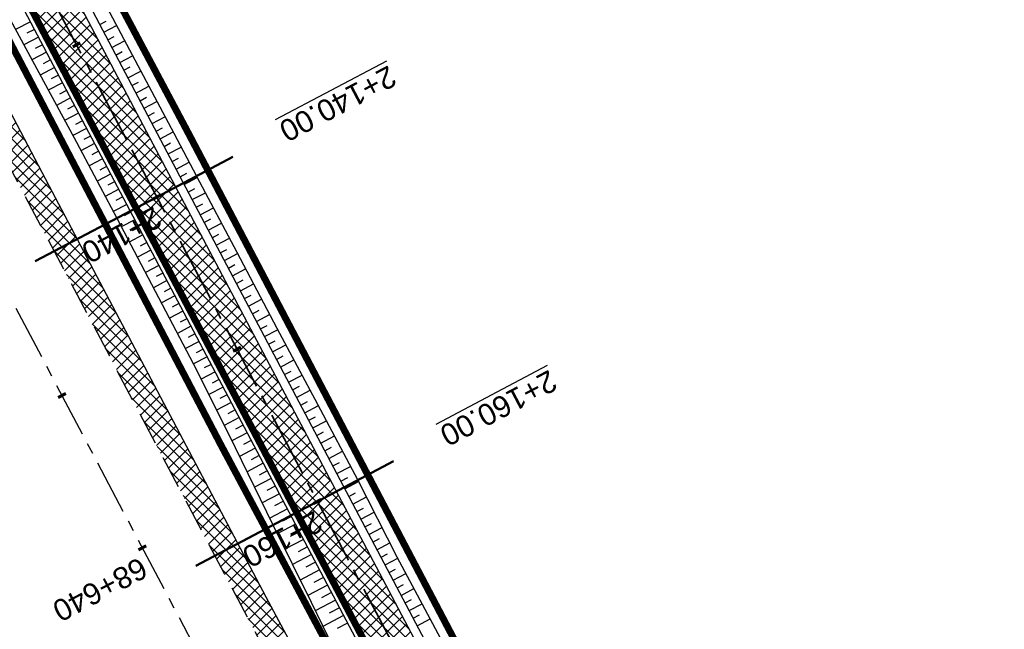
# Model space of a CAD drawing. Header units: metres. Extents: x 7529682 to 7533711, y 5721195 to 5727842.
# Tile 127 of 232: x 7530707 to 7530764, y 5725883 to 5725918. Entities that reach past the tile are written whole.
import ezdxf

# ---------------------------------------------------------------- set-up
doc = ezdxf.new("R2010")
doc.units = ezdxf.units.M
for name, pattern in [('817-dzialki-09-05-04$0$HIDDEN', [0.375, 0.25, -0.125]), ('ACAD_ISO05W100', [33, 24, -3, 0, -3, 0, -3]), ('CENTER', [50.8, 31.75, -6.35, 6.35, -6.35]), ('CENTER2', [28.575, 19.05, -3.175, 3.175, -3.175]), ('HIDDEN', [9.525, 6.35, -3.175])]:
    doc.linetypes.add(name, pattern=pattern)
for name, color, linetype in [('C-DROGI-SYTUACJA', 7, 'Continuous'), ('C-DROGI-SYTUACJA-ETYKIETY', 7, 'Continuous'), ('D-hatch-pobocza', 131, 'Continuous'), ('D-pobocza', 60, 'Continuous'), ('D-rowy', 160, 'Continuous'), ('D-skarpa', 2, 'Continuous'), ('D-skarpa-kreskowanie', 2, 'Continuous')]:
    doc.layers.add(name, color=color, linetype=linetype)
for name, color, linetype, lineweight, true_color in [('D-hatch-ciag-pieszo-rowerowy', 7, 'Continuous', 13, 0xff9f80), ('D-LR-etap-III', 7, '817-dzialki-09-05-04$0$HIDDEN', 50, 0x00008f), ('D-przekroje-pop', 7, 'Continuous', 50, 0x000099)]:
    doc.layers.add(name, color=color, linetype=linetype, lineweight=lineweight, true_color=true_color)
for name, color, linetype, lineweight in [('D-krawędzie', 3, 'Continuous', 30), ('D-obrzeża', 2, 'Continuous', 30), ('D-oś', 10, 'CENTER', 30), ('D-pas-drogowy', 7, 'ACAD_ISO05W100', 50)]:
    doc.layers.add(name, color=color, linetype=linetype, lineweight=lineweight)
doc.layers.add('poprzeczki', color=7, linetype='Continuous', true_color=0x0000c7)
doc.styles.get("Standard").update_dxf_attribs({"font": 'arial.ttf'})
pattern_1 = [(45, (0, 0), (-0.33675960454, 0.33675960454), []), (135, (0, 0), (-0.33675960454, -0.33675960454), [])]

# ---------------------------------------------------------------- blocks, each defined once
blk = doc.blocks.new('AeccTickLine')
at = {"color": 0, "linetype": 'ByBlock', "lineweight": -2}
blk.add_line((0, 1), (0, -1), dxfattribs=at)

msp = doc.modelspace()

# ---------------------------------------------------------------- hatches: boundary and pattern name
at = {"layer": 'D-hatch-ciag-pieszo-rowerowy'}
h = msp.add_hatch(dxfattribs=at)
h.set_pattern_fill('ANSI37', color=256, scale=0.15, style=0)
h.set_pattern_definition(pattern_1)
h.paths.add_polyline_path([(7530714.412, 5725910.765), (7530696.206, 5725945.269), (7530692.657, 5725952.013), (7530691.541, 5725951.45), (7530695.1, 5725944.687), (7530713.306, 5725910.181), (7530731.225, 5725876.244), (7530749.941, 5725840.801), (7530759.629, 5725822.461), (7530760.738, 5725823.038), (7530751.046, 5725841.385), (7530732.331, 5725876.827)])
h.paths.add_polyline_path([(7530713.306, 5725910.181), (7530695.1, 5725944.687), (7530691.541, 5725951.45), (7530690.425, 5725950.887), (7530693.994, 5725944.104), (7530712.201, 5725909.598), (7530730.12, 5725875.66), (7530748.836, 5725840.217), (7530758.52, 5725821.884), (7530759.629, 5725822.461), (7530749.941, 5725840.801), (7530731.225, 5725876.244)])
at = {"layer": 'D-hatch-pobocza'}
h = msp.add_hatch(dxfattribs=at)
h.set_pattern_fill('ANSI37', color=256, scale=0.15, style=0)
h.set_pattern_definition(pattern_1)
h.paths.add_polyline_path([(7530720.98, 5725884.44), (7530708.37, 5725908.34), (7530695.8, 5725932.28), (7530687.36, 5725949.02), (7530675.51, 5725970.87), (7530663.29, 5725994.02), (7530649.63, 5726020.19), (7530635.9, 5726046.17), (7530600.685, 5726114.059), (7530599.743, 5726113.515), (7530641.555, 5726032.008), (7530660.961, 5725995.07), (7530689.128, 5725941.54), (7530707.336, 5725907.032), (7530725.256, 5725873.093), (7530743.97, 5725837.654), (7530770.527, 5725787.119), (7530787.864, 5725754.267), (7530809.813, 5725712.702), (7530812.028, 5725712.541), (7530798.84, 5725737.15), (7530787.35, 5725758.8), (7530776.05, 5725780.2), (7530760.43, 5725809.79), (7530749.22, 5725830.63), (7530733.52, 5725861.06)])

# ---------------------------------------------------------------- linework, layer by layer
at = {"layer": 'C-DROGI-SYTUACJA', "color": 10, "linetype": 'CENTER2', "lineweight": 35, "ltscale": 0.2}
msp.add_lwpolyline([(7530599.583, 5726125.774), (7530602.576, 5726120.93, -0.017191), (7530605.987, 5726114.962), (7530626.316, 5726076.364), (7530641.041, 5726048.532), (7530649.656, 5726031.421, 0.00515), (7530652.491, 5726025.931), (7530660.958, 5726009.942, -0.00515), (7530663.794, 5726004.452), (7530663.794, 5726004.452), (7530666.938, 5725998.206), (7530695.1, 5725944.687), (7530713.306, 5725910.181), (7530731.225, 5725876.244), (7530749.941, 5725840.801)], format="xyb", dxfattribs=at)
at = {"layer": 'D-krawędzie', "linetype": 'HIDDEN', "ltscale": 0.3, "flags": 128}
msp.add_lwpolyline([(7530572.01, 5726166.06), (7530620.381, 5726072.761), (7530641.555, 5726032.008), (7530660.961, 5725995.07), (7530689.128, 5725941.54), (7530707.336, 5725907.032), (7530725.256, 5725873.093), (7530743.97, 5725837.654), (7530770.527, 5725787.119), (7530787.864, 5725754.267), (7530809.898, 5725712.542), (7530824.739, 5725684.389), (7530840.856, 5725653.693), (7530860.675, 5725616.154), (7530865.283, 5725607.394), (7530878.05, 5725583.08), (7530918.172, 5725507.178), (7530950.163, 5725446.305), (7530993.419, 5725364.265), (7531022.766, 5725308.719), (7531053.81, 5725249.872), (7531081.166, 5725197.875), (7531103.902, 5725154.541), (7531128.123, 5725108.448), (7531149.3, 5725068.25), (7531167.38, 5725033.767), (7531197.165, 5724976.988), (7531228.151, 5724918.034), (7531253.153, 5724870.491), (7531286.796, 5724806.654), (7531306.74, 5724768.665), (7531335.094, 5724714.652), (7531357.319, 5724672.439), (7531373.645, 5724641.454), (7531392.162, 5724605.999), (7531418.48, 5724555.853), (7531439.727, 5724515.582), (7531468.399, 5724461.077), (7531491.782, 5724416.528), (7531531.99, 5724339.833), (7531557.227, 5724291.659), (7531569.852, 5724267.577), (7531591.376, 5724226.548), (7531610.004, 5724191.103), (7531616.883, 5724177.999), (7531629.985, 5724153.025), (7531641.007, 5724132.022), (7531664.906, 5724087.617), (7531677.644, 5724064.786), (7531683.112, 5724054.988), (7531686.753, 5724048.18), (7531695.448, 5724031.697), (7531703.749, 5724015.917), (7531709.214, 5724005.514), (7531719.389, 5723986.147), (7531726.295, 5723973), (7531732.741, 5723960.736), (7531735.13, 5723956.19)], dxfattribs=at)
at = {"layer": 'D-LR-etap-III', "ltscale": 10, "flags": 128}
msp.add_lwpolyline([(7531750.474, 5723895.103, 0.4, 0.4, 0), (7531750.505, 5723895.13, 0.4, 0.4, 0), (7531682.71, 5724022.92, 0.4, 0.4, 0), (7531619.177, 5724147.204, 0.4, 0.4, 0), (7531592.309, 5724198.489, 0.4, 0.4, 0), (7531553.264, 5724272.919, 0.4, 0.4, 0), (7531504.02, 5724366.79, 0.4, 0.4, 0), (7531482.09, 5724407.62, 0.4, 0.4, 0), (7531412.35, 5724541.183, 0.4, 0.4, 0), (7531388.464, 5724586.93, 0.4, 0.4, 0), (7531345.12, 5724669.94, 0.4, 0.4, 0), (7531127.66, 5725081.67, 0.4, 0.4, 0), (7531059.253, 5725211.041, 0.4, 0.4, 0), (7531008.007, 5725307.954, 0.4, 0.4, 0), (7530964.182, 5725390.836, 0.4, 0.4, 0), (7530914.557, 5725484.684, 0.4, 0.4, 0), (7530865.243, 5725577.494, 0.4, 0.4, 0), (7530840.085, 5725624.059, 0.4, 0.4, 0), (7530802.56, 5725694.925, 0.4, 0.4, 0), (7530755.54, 5725787.51, 0.4, 0.4, 0), (7530708.718, 5725876.303, 0.4, 0.4, 0), (7530695.12, 5725902.09, 0.4, 0.4, 0), (7530642.914, 5726001.078, 0.4, 0.4, 0), (7530634.935, 5726016.147, 0.4, 0.4, 0), (7530610.82, 5726061.93, 0.4, 0.4, 0), (7530610.82, 5726061.93, 0.4, 0.4, 0), (7530607.21, 5726063.51, 0.4, 0.4, 0), (7530597.42, 5726080.68, 0.4, 0.4, 0), (7530591.16, 5726088.44, 0.4, 0.4, 0), (7530581.28, 5726107.21, 0.4, 0.4, 0), (7530571.29, 5726130.56, 0.4, 0.4, 0), (7530549.555, 5726171.527, 0.4, 0.4, 0), (7530531.014, 5726206.474, 0.4, 0.4, 0), (7530516.461, 5726236.017, 0.4, 0.4, 0), (7530500.799, 5726266.141, 0.4, 0.4, 0), (7530491.35, 5726283.94, 0.4, 0.4, 0), (7530482.4, 5726303.41, 0.4, 0.4, 0), (7530482.4, 5726303.41, 0.4, 0.4, 0), (7530450.41, 5726357.28, 0.4, 0.4, 0), (7530397.759, 5726458.5, 0.4, 0.4, 0), (7530334.708, 5726583.665, 0.4, 0.4, 0), (7530303.939, 5726645.168, 0.4, 0.4, 0), (7530300.51, 5726651.778, 0.4, 0.4, 0), (7530289.214, 5726671.967, 0.4, 0.4, 0), (7530281.54, 5726685.57, 0.4, 0.4, 0), (7530261.371, 5726724.163, 0.4, 0.4, 0), (7530254.03, 5726738.21, 0.4, 0.4, 0), (7530197.22, 5726845.06, 0.4, 0.4, 0), (7530194.71, 5726849.15, 0.4, 0.4, 0), (7530195.92, 5726850.75, 0.4, 0.4, 0), (7530170.547, 5726892.961, 0.4, 0.4, 0), (7530143.175, 5726945.066, 0.4, 0.4, 0), (7530105.06, 5727018.32, 0.4, 0.4, 0), (7530100.06, 5727027.16, 0.4, 0.4, 0), (7530062.319, 5727099.625, 0.4, 0.4, 0), (7530015.379, 5727189.42, 0.4, 0.4, 0), (7529983.208, 5727250.207, 0.4, 0.4, 0), (7529953.284, 5727306.747, 0.4, 0.4, 0), (7529900.671, 5727406.159, 0.4, 0.4, 0), (7529890.63, 5727425.131, 0.4, 0.4, 0), (7529875.155, 5727454.426, 0.4, 0.4, 0), (7529857.56, 5727487.787, 0.4, 0.4, 0), (7529835.194, 5727530.193, 0.4, 0.4, 0), (7529811.741, 5727574.662, 0.4, 0.4, 0), (7529792.102, 5727611.923, 0.4, 0.4, 0), (7529768.066, 5727657.47, 0.4, 0.4, 0), (7529755.211, 5727682.131, 0.4, 0.4, 0), (7529753.31, 5727681.13, 0.4, 0.4, 0), (7529739.21, 5727707.77, 0.4, 0.4, 0), (7529735.395, 5727711.252, 0.4, 0.4, 0), (7529725.42, 5727730.2, 0.4, 0.4, 0), (7529723.55, 5727729.88, 0.4, 0.4, 0), (7529695.567, 5727782.932, 0.4, 0.4, 0), (7529717.68, 5727794.024, 0.4, 0.4, 0), (7529736.275, 5727758.647, 0.4, 0.4, 0), (7529736.275, 5727758.647, 0.4, 0.4, 0), (7529744.511, 5727750.406, 0.4, 0.4, 0), (7529744.511, 5727750.406, 0.4, 0.4, 0), (7529750.283, 5727738.55, 0.4, 0.4, 0), (7529777.109, 5727687.569, 0.4, 0.4, 0), (7529796.515, 5727651.33, 0.4, 0.4, 0), (7529814.938, 5727616.793, 0.4, 0.4, 0), (7529839.007, 5727572.304, 0.4, 0.4, 0), (7529860.618, 5727532.509, 0.4, 0.4, 0), (7529882.349, 5727491.504, 0.4, 0.4, 0), (7529904.865, 5727449.096, 0.4, 0.4, 0), (7529920.747, 5727418.885, 0.4, 0.4, 0), (7529946.677, 5727368.547, 0.4, 0.4, 0), (7529972.025, 5727320.573, 0.4, 0.4, 0), (7529987.74, 5727290.153, 0.4, 0.4, 0), (7529996.497, 5727273.662, 0.4, 0.4, 0), (7530017.541, 5727234.203, 0.4, 0.4, 0), (7530033.054, 5727204.864, 0.4, 0.4, 0), (7530051.623, 5727170.223, 0.4, 0.4, 0), (7530069.277, 5727137.016, 0.4, 0.4, 0), (7530089.385, 5727097.534, 0.4, 0.4, 0), (7530109.713, 5727060.747, 0.4, 0.4, 0), (7530136.77, 5727011.64, 0.4, 0.4, 0), (7530162.447, 5726962.744, 0.4, 0.4, 0), (7530187.674, 5726916.992, 0.4, 0.4, 0), (7530207.821, 5726879.335, 0.4, 0.4, 0), (7530230.626, 5726834.519, 0.4, 0.4, 0), (7530262.288, 5726776.618, 0.4, 0.4, 0), (7530277.51, 5726760.213, 0.4, 0.4, 0), (7530286.037, 5726744.107, 0.4, 0.4, 0), (7530288.097, 5726735.884, 0.4, 0.4, 0), (7530290.394, 5726725.047, 0.4, 0.4, 0), (7530296.177, 5726713.583, 0.4, 0.4, 0), (7530302.726, 5726701.182, 0.4, 0.4, 0), (7530325.685, 5726657.466, 0.4, 0.4, 0), (7530343.244, 5726623.649, 0.4, 0.4, 0), (7530360.23, 5726591.747, 0.4, 0.4, 0), (7530383.209, 5726548.059, 0.4, 0.4, 0), (7530406.018, 5726503.606, 0.4, 0.4, 0), (7530427.465, 5726462.62, 0.4, 0.4, 0), (7530447.928, 5726424.388, 0.4, 0.4, 0), (7530471.127, 5726379.921, 0.4, 0.4, 0), (7530490.501, 5726343.033, 0.4, 0.4, 0), (7530509.499, 5726306.733, 0.4, 0.4, 0), (7530529.89, 5726267.244, 0.4, 0.4, 0), (7530543.852, 5726238.99, 0.4, 0.4, 0), (7530554.809, 5726218.944, 0.4, 0.4, 0), (7530559.027, 5726212.223, 0.4, 0.4, 0), (7530563.061, 5726206.41, 0.4, 0.4, 0), (7530566.934, 5726200.464, 0.4, 0.4, 0), (7530569.771, 5726194.902, 0.4, 0.4, 0), (7530571.473, 5726191.282, 0.4, 0.4, 0), (7530572.839, 5726188.025, 0.4, 0.4, 0), (7530575.295, 5726182.035, 0.4, 0.4, 0), (7530579.737, 5726173.306, 0.4, 0.4, 0), (7530583.3, 5726167.41, 0.4, 0.4, 0), (7530593.4, 5726163.33, 0.4, 0.4, 0), (7530598.618, 5726155.264, 0.4, 0.4, 0), (7530608.258, 5726140.497, 0.4, 0.4, 0), (7530603.27, 5726136.83, 0.4, 0.4, 0), (7530606.53, 5726131.84, 0.4, 0.4, 0), (7530604.239, 5726124.217, 0.4, 0.4, 0), (7530605.847, 5726121.63, 0.4, 0.4, 0), (7530608.972, 5726116.164, 0.4, 0.4, 0), (7530618.114, 5726097.791, 0.4, 0.4, 0), (7530651.213, 5726034.96, 0.4, 0.4, 0), (7530670.244, 5725998.611, 0.4, 0.4, 0), (7530698.075, 5725945.953, 0.4, 0.4, 0), (7530716.506, 5725911.305, 0.4, 0.4, 0), (7530735.223, 5725875.667, 0.4, 0.4, 0), (7530752.504, 5725842.155, 0.4, 0.4, 0), (7530778.311, 5725793.501, 0.4, 0.4, 0), (7530797.5, 5725756.382, 0.4, 0.4, 0), (7530812.519, 5725728.289, 0.4, 0.4, 0), (7530820.039, 5725713.16, 0.4, 0.4, 0), (7530822.422, 5725710.194, 0.4, 0.4, 0), (7530833.155, 5725688.801, 0.4, 0.4, 0), (7530849.629, 5725656.159, 0.4, 0.4, 0), (7530867.983, 5725621.964, 0.4, 0.4, 0), (7530872.63, 5725612.888, 0.4, 0.4, 0), (7530880.354, 5725597.595, 0.4, 0.4, 0), (7530883.839, 5725593.389, 0.4, 0.4, 0), (7530891.782, 5725587.763, 0.4, 0.4, 0), (7530895.039, 5725584.281, 0.4, 0.4, 0), (7530897.034, 5725580.941, 0.4, 0.4, 0), (7530900.952, 5725579.946, 0.4, 0.4, 0), (7530904.81, 5725571.977, 0.4, 0.4, 0), (7530903.682, 5725568.566, 0.4, 0.4, 0), (7530908.901, 5725558.845, 0.4, 0.4, 0), (7530910.252, 5725545.672, 0.4, 0.4, 0), (7530912.873, 5725538.646, 0.4, 0.4, 0), (7530945.278, 5725478.464, 0.4, 0.4, 0), (7530959.692, 5725450.246, 0.4, 0.4, 0), (7531002.827, 5725368.192, 0.4, 0.4, 0), (7531044.704, 5725290.314, 0.4, 0.4, 0), (7531064.099, 5725253.213, 0.4, 0.4, 0), (7531083.01, 5725216.678, 0.4, 0.4, 0), (7531113.013, 5725158.466, 0.4, 0.4, 0), (7531137.364, 5725113.071, 0.4, 0.4, 0), (7531150.831, 5725086.712, 0.4, 0.4, 0), (7531159.746, 5725076.641, 0.4, 0.4, 0), (7531166.31, 5725074.58, 0.4, 0.4, 0), (7531172.29, 5725062.58, 0.4, 0.4, 0), (7531170.59, 5725055.606, 0.4, 0.4, 0), (7531173.733, 5725044.081, 0.4, 0.4, 0), (7531215.342, 5724964.86, 0.4, 0.4, 0), (7531238.054, 5724921.685, 0.4, 0.4, 0), (7531262.39, 5724875.283, 0.4, 0.4, 0), (7531295.587, 5724811.266, 0.4, 0.4, 0), (7531348.488, 5724712.363, 0.4, 0.4, 0), (7531363.741, 5724682.684, 0.4, 0.4, 0), (7531366.987, 5724675.865, 0.4, 0.4, 0), (7531382.541, 5724646.111, 0.4, 0.4, 0), (7531401.299, 5724610.875, 0.4, 0.4, 0), (7531428.965, 5724558.862, 0.4, 0.4, 0), (7531449.111, 5724520.398, 0.4, 0.4, 0), (7531477.293, 5724465.831, 0.4, 0.4, 0), (7531500.996, 5724421.113, 0.4, 0.4, 0), (7531512.122, 5724400.549, 0.4, 0.4, 0), (7531513.782, 5724396.757, 0.4, 0.4, 0), (7531526.32, 5724379.39, 0.4, 0.4, 0), (7531566.784, 5724302.736, 0.4, 0.4, 0), (7531578.579, 5724282.775, 0.4, 0.4, 0), (7531584.233, 5724273.111, 0.4, 0.4, 0), (7531590.109, 5724263.508, 0.4, 0.4, 0), (7531593.028, 5724258.771, 0.4, 0.4, 0), (7531595.712, 5724254.227, 0.4, 0.4, 0), (7531601.66, 5724243.898, 0.4, 0.4, 0), (7531606.098, 5724235.986, 0.4, 0.4, 0), (7531609.382, 5724230.799, 0.4, 0.4, 0), (7531611.58, 5724227.671, 0.4, 0.4, 0), (7531612.708, 5724225.864, 0.4, 0.4, 0), (7531618.665, 5724214.481, 0.4, 0.4, 0), (7531619.886, 5724212.334, 0.4, 0.4, 0), (7531620.932, 5724210.787, 0.4, 0.4, 0), (7531623.519, 5724207.112, 0.4, 0.4, 0), (7531626.144, 5724203.613, 0.4, 0.4, 0), (7531632.023, 5724196.486, 0.4, 0.4, 0), (7531653.949, 5724152.618, 0.4, 0.4, 0), (7531656.751, 5724143.104, 0.4, 0.4, 0), (7531659.614, 5724133.255, 0.4, 0.4, 0), (7531661.627, 5724128.646, 0.4, 0.4, 0.010938), (7531674.315, 5724101.435, 0.4, 0.4, 0), (7531685.138, 5724081.408, 0.4, 0.4, 0), (7531692.16, 5724066.277, 0.4, 0.4, 0), (7531699.662, 5724051.388, 0.4, 0.4, 0), (7531704.481, 5724040.809, 0.4, 0.4, 0), (7531704.481, 5724040.809, 0.4, 0.4, 0), (7531704.401, 5724037.369, 0.4, 0.4, 0), (7531720.384, 5724003.441, 0.4, 0.4, 0), (7531728.799, 5723986.206, 0.4, 0.4, 0), (7531733.238, 5723977.193, 0.4, 0.4, 0), (7531736.75, 5723969.505, 0.4, 0.4, 0), (7531737.336, 5723968.519, 0.4, 0.4, 0), (7531738.285, 5723967.699, 0.4, 0.4, 0), (7531742.181, 5723962.346, 0.4, 0.4, 0), (7531744.286, 5723958.616, 0.4, 0.4, 0), (7531755.393, 5723944.193, 0.4, 0.4, 0), (7531758.69, 5723936.76, 0.4, 0.4, 0), (7531780.08, 5723929.25, 0.4, 0.4, 0), (7531792.612, 5723906.338, 0.4, 0.4, 0), (7531792.612, 5723906.338, 0.4, 0.4, 0), (7531756.962, 5723883.055, 0.4, 0.4, 0), (7531750.46, 5723895.13, 0.4, 0.4, 0), (7531750.46, 5723895.13, 0, 0, 0)], format="xyseb", dxfattribs=at)
at = {"layer": 'D-obrzeża'}
for points in [[(7530816.72, 5725716.019), (7530808.345, 5725732.528, 0.004099), (7530806.084, 5725736.896), (7530794.941, 5725757.997), (7530777.714, 5725790.903), (7530751.046, 5725841.385), (7530732.331, 5725876.827), (7530714.412, 5725910.765), (7530696.206, 5725945.269), (7530668.046, 5725998.784), (7530664.91, 5726005.014, 0.00515), (7530662.075, 5726010.504), (7530653.608, 5726026.493, -0.00515), (7530650.772, 5726031.983), (7530642.155, 5726049.099), (7530627.426, 5726076.939), (7530607.073, 5726115.582, 0.017191), (7530603.662, 5726121.551), (7530600.461, 5726126.731, -0.223174), (7530600.17, 5726129.266), (7530602.624, 5726136.556), (7530601.532, 5726138.658)], [(7530597.423, 5726127.912, 0.123992), (7530598.087, 5726125.817), (7530601.49, 5726120.31, -0.017191), (7530604.901, 5726114.341), (7530625.206, 5726075.789), (7530639.927, 5726047.965), (7530648.54, 5726030.859, 0.00515), (7530651.375, 5726025.369), (7530659.842, 5726009.38, -0.00515), (7530662.677, 5726003.89), (7530665.83, 5725997.628), (7530693.994, 5725944.104), (7530712.201, 5725909.598), (7530730.12, 5725875.66), (7530748.836, 5725840.217), (7530775.501, 5725789.739), (7530792.729, 5725756.833), (7530803.873, 5725735.729, -0.004099), (7530806.134, 5725731.361), (7530819.007, 5725705.983)]]:
    msp.add_lwpolyline(points, format="xyb", dxfattribs=at)
at = {"layer": 'D-oś', "ltscale": 0.1}
msp.add_lwpolyline([(7530915.075, 5725505.546), (7530874.954, 5725581.449), (7530862.185, 5725605.765), (7530857.579, 5725614.523), (7530837.759, 5725652.063), (7530821.642, 5725682.76), (7530806.803, 5725710.907), (7530784.769, 5725752.633), (7530767.43, 5725785.489), (7530740.873, 5725836.023), (7530722.161, 5725871.458), (7530704.24, 5725905.399), (7530686.032, 5725939.909), (7530657.862, 5725993.442), (7530638.453, 5726030.387), (7530594.845, 5726110.895), (7530594.845, 5726110.895), (7530594.845, 5726110.895), (7530540.21, 5726214.45)], dxfattribs=at)
at = {"layer": 'D-pas-drogowy', "ltscale": 0.2, "flags": 128}
msp.add_lwpolyline([(7531633.019, 5724182.834, 0.4, 0.4, 0), (7531617.559, 5724211.608, 0.4, 0.4, 0), (7531566.784, 5724302.736, 0.4, 0.4, 0), (7531538.419, 5724356.47, 0.4, 0.4, 0), (7531526.32, 5724379.39, 0.4, 0.4, 0), (7531516.102, 5724393.607, 0.4, 0.4, 0.001485), (7531513.78, 5724396.838, 0.4, 0.4, 0), (7531501.87, 5724413.41, 0.4, 0.4, 0), (7531474.926, 5724464.508, 0.4, 0.4, 0), (7531446.2, 5724518.992, 0.4, 0.4, 0), (7531424.962, 5724559.262, 0.4, 0.4, 0), (7531398.444, 5724609.566, 0.4, 0.4, 0), (7531379.647, 5724645.216, 0.4, 0.4, 0), (7531365.23, 5724672.56, 0.4, 0.4, 0), (7531341.306, 5724717.915, 0.4, 0.4, 0), (7531312.9, 5724771.789, 0.4, 0.4, 0), (7531292.591, 5724810.307, 0.4, 0.4, 0), (7531259.392, 5724873.271, 0.4, 0.4, 0), (7531233.74, 5724921.923, 0.4, 0.4, 0), (7531203.073, 5724980.092, 0.4, 0.4, 0), (7531173.471, 5725036.225, 0.4, 0.4, 0), (7531168.27, 5725046.09, 0.4, 0.4, 0), (7531172.29, 5725062.58, 0.4, 0.4, 0), (7531166.31, 5725074.58, 0.4, 0.4, 0), (7531150.32, 5725079.6, 0.4, 0.4, 0), (7531141.5, 5725096.43, 0.4, 0.4, 0), (7531109.312, 5725157.814, 0.4, 0.4, 0), (7531086.641, 5725201.048, 0.4, 0.4, 0), (7531059.198, 5725253.384, 0.4, 0.4, 0), (7531028.207, 5725312.489, 0.4, 0.4, 0), (7530999.105, 5725367.99, 0.4, 0.4, 0), (7530956.248, 5725449.725, 0.4, 0.4, 0), (7530924.398, 5725510.464, 0.4, 0.4, 0), (7530897.51, 5725561.74, 0.4, 0.4, 0), (7530894.46, 5725566.14, 0.4, 0.4, 0), (7530892.16, 5725570.49, 0.4, 0.4, 0), (7530869.363, 5725613.307, 0.4, 0.4, 0), (7530861.694, 5725627.705, 0.4, 0.4, 0), (7530852.74, 5725644.52, 0.4, 0.4, 0), (7530831.51, 5725684.2, 0.4, 0.4, 0), (7530811.13, 5725722.52, 0.4, 0.4, 0), (7530792.348, 5725757.941, 0.4, 0.4, 0), (7530768.03, 5725803.8, 0.4, 0.4, 0), (7530748.769, 5725840.179, 0.4, 0.4, 0), (7530727.7, 5725879.97, 0.4, 0.4, 0), (7530712.098, 5725909.545, 0.4, 0.4, 0), (7530693.644, 5725944.645, 0.4, 0.4, 0), (7530665.702, 5725997.539, 0.4, 0.4, 0), (7530641.76, 5726042.88, 0.4, 0.4, 0), (7530616.5, 5726091.48, 0.4, 0.4, 0), (7530604.628, 5726114.32, 0.4, 0.4, -0.007763), (7530602.5, 5726118.43, 0.4, 0.4, 0), (7530603.992, 5726123.395, 0.4, 0.4, 0), (7530606.53, 5726131.84, 0.4, 0.4, 0), (7530603.27, 5726136.83, 0.4, 0.4, 0), (7530593.776, 5726151.369, 0.4, 0.4, 0), (7530590.203, 5726156.84, 0.4, 0.4, 0), (7530583.3, 5726167.41, 0.4, 0.4, 0), (7530580.578, 5726170.428, 0.4, 0.4, 0), (7530575.85, 5726175.67, 0.4, 0.4, 0), (7530569.01, 5726186.66, 0.4, 0.4, 0), (7530562.555, 5726199.189, 0.4, 0.4, 0), (7530555.67, 5726211.39, 0.4, 0.4, 0), (7530548.29, 5726224.23, 0.4, 0.4, 0), (7530540.58, 5726237.71, 0.4, 0.4, 0), (7530532.68, 5726252.65, 0.4, 0.4, 0), (7530524.06, 5726269.35, 0.4, 0.4, 0), (7530502.82, 5726309.91, 0.4, 0.4, 0), (7530488.83, 5726336.63, 0.4, 0.4, 0), (7530466.03, 5726380.16, 0.4, 0.4, 0), (7530438.47, 5726432.77, 0.4, 0.4, 0), (7530424.53, 5726459.09, 0.4, 0.4, 0), (7530401.63, 5726502.97, 0.4, 0.4, 0), (7530383.38, 5726538.06, 0.4, 0.4, 0), (7530353.97, 5726593.52, 0.4, 0.4, 0), (7530338.47, 5726622.74, 0.4, 0.4, 0), (7530322.01, 5726653.88, 0.4, 0.4, 0), (7530297.54, 5726700.33, 0.4, 0.4, 0), (7530287.38, 5726719.6, 0.4, 0.4, 0), (7530285.95, 5726722.316, 0.4, 0.4, 0), (7530280.26, 5726733.12, 0.4, 0.4, 0), (7530266.73, 5726758.74, 0.4, 0.4, 0), (7530260.42, 5726770.47, 0.4, 0.4, 0), (7530253.25, 5726783.82, 0.4, 0.4, 0), (7530244.95, 5726799.33, 0.4, 0.4, 0), (7530239.39, 5726808.49, 0.4, 0.4, 0), (7530238.29, 5726807.9, 0.4, 0.4, 0), (7530218.11, 5726850.67, 0.4, 0.4, 0), (7530175.907, 5726928.168, 0.4, 0.4, 0), (7530096.68, 5727076.15, 0.4, 0.4, 0), (7530094.68, 5727079.89, 0.4, 0.4, 0), (7530064.597, 5727135.523, 0.4, 0.4, 0), (7530046.731, 5727168.892, 0.4, 0.4, 0), (7530025.803, 5727208.461, 0.4, 0.4, 0), (7530012.847, 5727232.979, 0.4, 0.4, 0), (7529994.15, 5727268.45, 0.4, 0.4, 0), (7529981.671, 5727291.93, 0.4, 0.4, 0), (7529949.89, 5727351.73, 0.4, 0.4, 0), (7529924.75, 5727399.03, 0.4, 0.4, 0), (7529915.516, 5727417.1, 0.4, 0.4, 0), (7529885.83, 5727475.19, 0.4, 0.4, 0), (7529862.56, 5727519.97, 0.4, 0.4, 0), (7529852.985, 5727538.191, 0.4, 0.4, 0), (7529836.513, 5727569.511, 0.4, 0.4, 0), (7529815.369, 5727609.141, 0.4, 0.4, 0), (7529792.795, 5727651.247, 0.4, 0.4, 0), (7529774.199, 5727685.858, 0.4, 0.4, 0), (7529746.966, 5727736.059, 0.4, 0.4, 0), (7529733.92, 5727757.62, 0.4, 0.4, 0), (7529708.607, 5727806.389, 0.4, 0.4, 0), (7529688.492, 5727796.345, 0.4, 0.4, 0), (7529723.55, 5727729.88, 0.4, 0.4, 0), (7529725.42, 5727730.2, 0.4, 0.4, 0), (7529735.38, 5727711.28, 0.4, 0.4, 0), (7529739.21, 5727707.77, 0.4, 0.4, 0), (7529753.31, 5727681.13, 0.4, 0.4, 0), (7529755.178, 5727682.114, 0.4, 0.4, 0), (7529792.102, 5727611.923, 0.4, 0.4, 0), (7529811.741, 5727574.662, 0.4, 0.4, 0), (7529835.194, 5727530.193, 0.4, 0.4, 0), (7529857.56, 5727487.787, 0.4, 0.4, 0), (7529875.155, 5727454.426, 0.4, 0.4, 0), (7529890.63, 5727425.131, 0.4, 0.4, 0), (7529900.671, 5727406.159, 0.4, 0.4, 0), (7529953.284, 5727306.747, 0.4, 0.4, 0), (7529983.208, 5727250.207, 0.4, 0.4, 0), (7530015.379, 5727189.42, 0.4, 0.4, 0), (7530062.319, 5727099.625, 0.4, 0.4, 0), (7530100.06, 5727027.16, 0.4, 0.4, 0), (7530105.06, 5727018.32, 0.4, 0.4, 0), (7530143.175, 5726945.066, 0.4, 0.4, 0), (7530170.547, 5726892.961, 0.4, 0.4, 0), (7530195.92, 5726850.75, 0.4, 0.4, 0), (7530194.71, 5726849.15, 0.4, 0.4, 0), (7530197.22, 5726845.06, 0.4, 0.4, 0), (7530254.03, 5726738.21, 0.4, 0.4, 0), (7530261.371, 5726724.163, 0.4, 0.4, 0), (7530281.54, 5726685.57, 0.4, 0.4, 0), (7530289.214, 5726671.967, 0.4, 0.4, 0), (7530300.51, 5726651.778, 0.4, 0.4, 0), (7530303.939, 5726645.168, 0.4, 0.4, 0), (7530334.708, 5726583.665, 0.4, 0.4, 0), (7530397.759, 5726458.5, 0.4, 0.4, 0), (7530450.41, 5726357.28, 0.4, 0.4, 0), (7530482.4, 5726303.41, 0.4, 0.4, 0), (7530483.688, 5726301.003, 0.4, 0.4, 0), (7530491.35, 5726283.94, 0.4, 0.4, 0), (7530512.67, 5726243.78, 0.4, 0.4, 0), (7530529.43, 5726209.46, 0.4, 0.4, 0), (7530571.29, 5726130.56, 0.4, 0.4, 0), (7530581.28, 5726107.21, 0.4, 0.4, 0), (7530591.16, 5726088.44, 0.4, 0.4, 0), (7530597.42, 5726080.68, 0.4, 0.4, 0), (7530607.21, 5726063.51, 0.4, 0.4, 0), (7530610.82, 5726061.93, 0.4, 0.4, 0), (7530634.935, 5726016.147, 0.4, 0.4, 0), (7530642.914, 5726001.078, 0.4, 0.4, 0), (7530695.12, 5725902.09, 0.4, 0.4, 0), (7530708.718, 5725876.303, 0.4, 0.4, 0), (7530755.54, 5725787.51, 0.4, 0.4, 0), (7530802.56, 5725694.925, 0.4, 0.4, 0), (7530840.085, 5725624.059, 0.4, 0.4, 0), (7530865.243, 5725577.494, 0.4, 0.4, 0), (7530914.557, 5725484.684, 0.4, 0.4, 0), (7530964.182, 5725390.836, 0.4, 0.4, 0), (7531008.007, 5725307.954, 0.4, 0.4, 0), (7531059.253, 5725211.041, 0.4, 0.4, 0), (7531127.66, 5725081.67, 0.4, 0.4, 0), (7531345.12, 5724669.94, 0.4, 0.4, 0), (7531388.464, 5724586.93, 0.4, 0.4, 0), (7531412.35, 5724541.183, 0.4, 0.4, 0), (7531482.09, 5724407.62, 0.4, 0.4, 0), (7531504.02, 5724366.79, 0.4, 0.4, 0), (7531519.374, 5724337.52, 0.4, 0.4, 0), (7531563.749, 5724252.932, 0.4, 0.4, 0), (7531602.175, 5724179.681, 0.4, 0.4, 0), (7531619.177, 5724147.204, 0.4, 0.4, 0), (7531625.038, 5724135.635, 0.4, 0.4, 0), (7531656.796, 5724073.316, 0.4, 0.4, 0), (7531675.12, 5724037.36, 0.4, 0.4, 0), (7531682.71, 5724022.92, 0.4, 0.4, 0), (7531705.565, 5723979.811, 0.4, 0.4, 0), (7531736.606, 5723921.262, 0.4, 0.4, 0), (7531750.46, 5723895.13, 0.4, 0.4, 0), (7531740.77, 5723886.56, 0.4, 0.4, 0), (7531732.86, 5723885, 0.4, 0.4, 0), (7531722.18, 5723887.77, 0.4, 0.4, 0), (7531729.87, 5723862.17, 0.4, 0.4, 0), (7531742.92, 5723861.93, 0.4, 0.4, 0), (7531763.71, 5723859.52, 0.4, 0.4, 0), (7531768.42, 5723854.12, 0.4, 0.4, 0), (7531787.42, 5723817.97, 0.4, 0.4, 0), (7531795.57, 5723809.82, 0.4, 0.4, 0), (7531816.347, 5723819.85, 0.4, 0.4, 0), (7531816.347, 5723819.85, 0.4, 0.4, 0), (7531805.06, 5723843.23, 0.4, 0.4, 0), (7531803.61, 5723886.23, 0.4, 0.4, 0), (7531803.61, 5723886.23, 0.4, 0.4, 0), (7531780.08, 5723929.25, 0.4, 0.4, 0), (7531758.69, 5723936.76, 0.4, 0.4, 0), (7531749.359, 5723946.412, 0.4, 0.4, 0), (7531742.71, 5723953.29, 0.4, 0.4, 0), (7531735.177, 5723967.878, 0.4, 0.4, 0), (7531722.37, 5723992.68, 0.4, 0.4, 0), (7531705.042, 5724030.886, 0.4, 0.4, 0), (7531699.47, 5724043.17, 0.4, 0.4, 0), (7531692.69, 5724058.11, 0.4, 0.4, 0), (7531679.672, 5724084.017, 0.4, 0.4, 0), (7531674.55, 5724094.21, 0.4, 0.4, 0), (7531666.633, 5724114.003, 0.4, 0.4, 0), (7531649, 5724153.82, 0.4, 0.4, 0), (7531641.49, 5724149.34, 0.4, 0.4, 0), (7531626.04, 5724179.34, 0.4, 0.4, 0), (7531633.03, 5724182.84, 0, 0, 0)], format="xyseb", dxfattribs=at)
at = {"layer": 'D-pobocza'}
for points in [[(7530817.069, 5725716.434), (7530808.787, 5725732.762, 0.004099), (7530806.526, 5725737.13), (7530795.384, 5725758.23), (7530778.156, 5725791.136), (7530751.489, 5725841.618), (7530732.773, 5725877.061), (7530714.854, 5725910.998), (7530696.648, 5725945.502), (7530668.49, 5725999.015), (7530665.357, 5726005.239, 0.00515), (7530662.521, 5726010.729), (7530654.054, 5726026.718, -0.00515), (7530651.219, 5726032.208), (7530642.601, 5726049.326), (7530627.87, 5726077.169), (7530607.515, 5726115.815, 0.017191), (7530604.087, 5726121.814), (7530600.886, 5726126.994, -0.095206), (7530600.551, 5726127.876)], [(7530602.007, 5726118.49, -0.012618), (7530604.459, 5726114.108), (7530624.762, 5726075.559), (7530639.482, 5726047.738), (7530648.093, 5726030.634, 0.00515), (7530650.928, 5726025.144), (7530659.395, 5726009.155, -0.00515), (7530662.231, 5726003.665), (7530665.386, 5725997.397), (7530693.552, 5725943.871), (7530711.758, 5725909.365), (7530729.678, 5725875.427), (7530748.394, 5725839.984), (7530775.058, 5725789.507), (7530792.286, 5725756.601), (7530803.431, 5725735.496, -0.004099), (7530805.692, 5725731.127), (7530814.621, 5725713.526)]]:
    msp.add_lwpolyline(points, format="xyb", dxfattribs=at)
msp.add_lwpolyline([(7530798.84, 5725737.15), (7530787.35, 5725758.8), (7530776.05, 5725780.2), (7530760.43, 5725809.79), (7530749.22, 5725830.63), (7530733.52, 5725861.06), (7530720.98, 5725884.44), (7530708.37, 5725908.34), (7530695.8, 5725932.28), (7530687.36, 5725949.02), (7530675.51, 5725970.87), (7530663.29, 5725994.02), (7530649.63, 5726020.19), (7530635.9, 5726046.17), (7530600.685, 5726114.059), (7530599.743, 5726113.515)], dxfattribs=at)
at = {"layer": 'D-przekroje-pop'}
for points in [[(7530719.041, 5725910.028), (7530714.62, 5725907.693), (7530707.545, 5725903.958)], [(7530728.38, 5725892.342), (7530723.958, 5725890.007), (7530716.884, 5725886.272)]]:
    msp.add_lwpolyline(points, dxfattribs=at)
at = {"layer": 'D-rowy', "linetype": 'HIDDEN', "ltscale": 0.1, "const_width": 0.4, "flags": 128}
msp.add_lwpolyline([(7530741.879, 5725849.304), (7530727.419, 5725876.297), (7530718.298, 5725893.381), (7530703.13, 5725922.342), (7530687.044, 5725953.183), (7530665.695, 5725994.035), (7530637.776, 5726046.651), (7530624.725, 5726071.229)], dxfattribs=at)
at = {"layer": 'D-skarpa', "linetype": 'Continuous'}
for points in [[(7530676.997, 5725983.946), (7530679.329, 5725979.523), (7530686.426, 5725966.307), (7530688.77, 5725961.891), (7530697.287, 5725945.837), (7530698.144, 5725944.227), (7530715.608, 5725911.396), (7530716.93, 5725908.913), (7530719.27, 5725904.494), (7530721.6, 5725900.07), (7530723.966, 5725895.666), (7530726.301, 5725891.244), (7530728.579, 5725886.793), (7530730.652, 5725882.909, -0.007251), (7530733.053, 5725878.31), (7530733.491, 5725877.44), (7530735.487, 5725873.478), (7530739.985, 5725864.545, -0.009506), (7530747.045, 5725851.31), (7530748.739, 5725847.871), (7530749.258, 5725846.824)], [(7530705.19, 5725919.678), (7530709.945, 5725910.88), (7530710.979, 5725908.953), (7530712.291, 5725906.464), (7530716.955, 5725897.618), (7530719.174, 5725893.135), (7530721.37, 5725888.641), (7530723.583, 5725884.155), (7530725.513, 5725880.196, 0.005932), (7530727.958, 5725875.62), (7530728.156, 5725875.261), (7530728.451, 5725874.779), (7530730.784, 5725870.994), (7530733.413, 5725866.728), (7530736.026, 5725862.454, -0.001667), (7530742.689, 5725849.01), (7530744.539, 5725845.653)]]:
    msp.add_lwpolyline(points, format="xyb", dxfattribs=at)
at = {"layer": 'D-skarpa-kreskowanie', "linetype": 'Continuous'}
for p, q in [((7530707.27, 5725917.871, 107.571), (7530706.412, 5725917.418, 106.924)), ((7530711.311, 5725917.713, 107.708), (7530711.677, 5725917.906, 107.432)), ((7530707.503, 5725917.429, 107.573), (7530707.076, 5725917.204, 107.251)), ((7530711.544, 5725917.271, 107.709), (7530712.277, 5725917.658, 107.157)), ((7530707.737, 5725916.987, 107.574), (7530706.887, 5725916.538, 106.934)), ((7530711.777, 5725916.829, 107.711), (7530712.145, 5725917.022, 107.434)), ((7530712.011, 5725916.386, 107.713), (7530712.747, 5725916.775, 107.158)), ((7530707.97, 5725916.544, 107.576), (7530707.547, 5725916.321, 107.257)), ((7530712.244, 5725915.944, 107.714), (7530712.613, 5725916.139, 107.436)), ((7530708.203, 5725916.102, 107.578), (7530707.363, 5725915.659, 106.944)), ((7530708.437, 5725915.66, 107.579), (7530708.019, 5725915.439, 107.264)), ((7530712.477, 5725915.502, 107.716), (7530713.216, 5725915.892, 107.159)), ((7530708.67, 5725915.218, 107.581), (7530707.838, 5725914.779, 106.954)), ((7530712.711, 5725915.06, 107.718), (7530713.081, 5725915.255, 107.439)), ((7530712.944, 5725914.618, 107.719), (7530713.686, 5725915.009, 107.16)), ((7530708.903, 5725914.776, 107.583), (7530708.49, 5725914.557, 107.271)), ((7530709.137, 5725914.333, 107.584), (7530708.313, 5725913.899, 106.964)), ((7530709.37, 5725913.891, 107.586), (7530708.961, 5725913.675, 107.277)), ((7530713.177, 5725914.175, 107.721), (7530713.549, 5725914.372, 107.441)), ((7530713.411, 5725913.733, 107.723), (7530714.156, 5725914.126, 107.161)), ((7530709.603, 5725913.449, 107.588), (7530708.789, 5725913.019, 106.974)), ((7530713.644, 5725913.291, 107.724), (7530714.017, 5725913.488, 107.443)), ((7530709.837, 5725913.007, 107.589), (7530709.432, 5725912.793, 107.284)), ((7530713.877, 5725912.849, 107.726), (7530714.625, 5725913.243, 107.162)), ((7530710.07, 5725912.564, 107.591), (7530709.264, 5725912.139, 106.984)), ((7530710.303, 5725912.122, 107.593), (7530709.903, 5725911.911, 107.291)), ((7530714.111, 5725912.407, 107.728), (7530714.485, 5725912.604, 107.445)), ((7530714.344, 5725911.964, 107.729), (7530715.095, 5725912.36, 107.163)), ((7530710.537, 5725911.68, 107.594), (7530709.74, 5725911.26, 106.994)), ((7530714.577, 5725911.522, 107.731), (7530714.954, 5725911.721, 107.447)), ((7530710.77, 5725911.238, 107.596), (7530710.374, 5725911.029, 107.297)), ((7530714.811, 5725911.08, 107.733), (7530715.565, 5725911.478, 107.164)), ((7530711.003, 5725910.796, 107.598), (7530710.214, 5725910.379, 107.002)), ((7530715.044, 5725910.638, 107.734), (7530715.422, 5725910.837, 107.45)), ((7530715.278, 5725910.196, 107.736), (7530716.034, 5725910.595, 107.165)), ((7530711.47, 5725909.911, 107.601), (7530710.687, 5725909.498, 107.01)), ((7530711.237, 5725910.353, 107.599), (7530710.843, 5725910.146, 107.303)), ((7530715.511, 5725909.753, 107.738), (7530715.89, 5725909.954, 107.452)), ((7530711.703, 5725909.469, 107.603), (7530711.313, 5725909.263, 107.308)), ((7530715.744, 5725909.311, 107.739), (7530716.504, 5725909.712, 107.167)), ((7530711.937, 5725909.027, 107.604), (7530711.157, 5725908.615, 107.016)), ((7530715.978, 5725908.869, 107.741), (7530716.359, 5725909.07, 107.454)), ((7530716.211, 5725908.427, 107.743), (7530716.974, 5725908.83, 107.168)), ((7530712.404, 5725908.142, 107.608), (7530711.624, 5725907.731, 107.019)), ((7530712.17, 5725908.585, 107.606), (7530711.78, 5725908.379, 107.312)), ((7530716.445, 5725907.985, 107.744), (7530716.826, 5725908.186, 107.457)), ((7530712.637, 5725907.7, 107.609), (7530712.247, 5725907.494, 107.315)), ((7530716.678, 5725907.543, 107.746), (7530717.442, 5725907.946, 107.17)), ((7530712.871, 5725907.258, 107.611), (7530712.09, 5725906.846, 107.022)), ((7530716.912, 5725907.1, 107.748), (7530717.294, 5725907.302, 107.46)), ((7530717.145, 5725906.658, 107.749), (7530717.91, 5725907.062, 107.173)), ((7530713.104, 5725906.816, 107.613), (7530712.714, 5725906.61, 107.318)), ((7530717.379, 5725906.216, 107.751), (7530717.761, 5725906.418, 107.462)), ((7530713.337, 5725906.374, 107.614), (7530712.556, 5725905.961, 107.025)), ((7530713.571, 5725905.932, 107.616), (7530713.18, 5725905.725, 107.321)), ((7530717.612, 5725905.774, 107.753), (7530718.378, 5725906.178, 107.175)), ((7530713.804, 5725905.49, 107.618), (7530713.023, 5725905.077, 107.028)), ((7530717.846, 5725905.332, 107.754), (7530718.229, 5725905.534, 107.465)), ((7530718.079, 5725904.89, 107.756), (7530718.846, 5725905.295, 107.178)), ((7530714.038, 5725905.047, 107.619), (7530713.647, 5725904.841, 107.324)), ((7530714.271, 5725904.605, 107.621), (7530713.489, 5725904.192, 107.031)), ((7530714.505, 5725904.163, 107.623), (7530714.114, 5725903.957, 107.328)), ((7530718.312, 5725904.448, 107.758), (7530718.696, 5725904.65, 107.468)), ((7530718.546, 5725904.005, 107.759), (7530719.314, 5725904.411, 107.18)), ((7530714.738, 5725903.721, 107.624), (7530713.956, 5725903.308, 107.034)), ((7530718.779, 5725903.563, 107.761), (7530719.163, 5725903.766, 107.472)), ((7530719.013, 5725903.121, 107.763), (7530719.78, 5725903.526, 107.184)), ((7530714.972, 5725903.279, 107.626), (7530714.58, 5725903.072, 107.331)), ((7530715.205, 5725902.837, 107.628), (7530714.422, 5725902.423, 107.037)), ((7530715.439, 5725902.395, 107.629), (7530715.047, 5725902.188, 107.334)), ((7530719.246, 5725902.679, 107.764), (7530719.63, 5725902.881, 107.475)), ((7530719.48, 5725902.237, 107.766), (7530720.246, 5725902.641, 107.188)), ((7530715.672, 5725901.952, 107.631), (7530714.888, 5725901.539, 107.04)), ((7530719.713, 5725901.795, 107.768), (7530720.096, 5725901.997, 107.479)), ((7530715.906, 5725901.51, 107.633), (7530715.513, 5725901.303, 107.337)), ((7530719.947, 5725901.352, 107.769), (7530720.712, 5725901.756, 107.192)), ((7530716.139, 5725901.068, 107.634), (7530715.355, 5725900.654, 107.043)), ((7530720.18, 5725900.91, 107.771), (7530720.562, 5725901.112, 107.483)), ((7530720.414, 5725900.468, 107.773), (7530721.178, 5725900.872, 107.197)), ((7530716.606, 5725900.184, 107.638), (7530715.821, 5725899.769, 107.046)), ((7530716.372, 5725900.626, 107.636), (7530715.98, 5725900.419, 107.34)), ((7530720.647, 5725900.026, 107.774), (7530721.029, 5725900.228, 107.486)), ((7530716.839, 5725899.742, 107.639), (7530716.447, 5725899.534, 107.343)), ((7530720.881, 5725899.584, 107.776), (7530721.644, 5725899.987, 107.2)), ((7530717.073, 5725899.299, 107.641), (7530716.287, 5725898.885, 107.049)), ((7530721.114, 5725899.142, 107.778), (7530721.497, 5725899.344, 107.489)), ((7530721.347, 5725898.7, 107.779), (7530722.118, 5725899.106, 107.199)), ((7530717.54, 5725898.415, 107.644), (7530716.754, 5725898, 107.052)), ((7530717.306, 5725898.857, 107.643), (7530716.913, 5725898.65, 107.346)), ((7530721.581, 5725898.257, 107.781), (7530721.968, 5725898.462, 107.489)), ((7530717.773, 5725897.973, 107.646), (7530717.379, 5725897.765, 107.349)), ((7530721.814, 5725897.815, 107.783), (7530722.591, 5725898.225, 107.197)), ((7530718.007, 5725897.531, 107.648), (7530717.207, 5725897.109, 107.045)), ((7530722.048, 5725897.373, 107.784), (7530722.438, 5725897.579, 107.49)), ((7530722.281, 5725896.931, 107.786), (7530723.064, 5725897.344, 107.196)), ((7530718.24, 5725897.089, 107.649), (7530717.835, 5725896.875, 107.344)), ((7530722.515, 5725896.489, 107.788), (7530722.908, 5725896.696, 107.491)), ((7530718.474, 5725896.647, 107.651), (7530717.651, 5725896.212, 107.031)), ((7530718.707, 5725896.204, 107.653), (7530718.29, 5725895.984, 107.338)), ((7530722.748, 5725896.047, 107.789), (7530723.537, 5725896.463, 107.194)), ((7530718.94, 5725895.762, 107.654), (7530718.095, 5725895.316, 107.017)), ((7530722.982, 5725895.605, 107.791), (7530723.378, 5725895.814, 107.492)), ((7530723.215, 5725895.162, 107.793), (7530724.01, 5725895.582, 107.193)), ((7530719.174, 5725895.32, 107.656), (7530718.745, 5725895.094, 107.333)), ((7530719.407, 5725894.878, 107.658), (7530718.539, 5725894.419, 107.003)), ((7530719.641, 5725894.436, 107.659), (7530719.201, 5725894.203, 107.327)), ((7530723.449, 5725894.72, 107.794), (7530723.846, 5725894.93, 107.495)), ((7530723.682, 5725894.278, 107.796), (7530724.477, 5725894.698, 107.196)), ((7530719.874, 5725893.994, 107.661), (7530718.982, 5725893.523, 106.988)), ((7530723.915, 5725893.836, 107.798), (7530724.313, 5725894.046, 107.498)), ((7530724.149, 5725893.394, 107.799), (7530724.944, 5725893.814, 107.2)), ((7530720.108, 5725893.551, 107.663), (7530719.656, 5725893.313, 107.322)), ((7530720.341, 5725893.109, 107.664), (7530719.423, 5725892.625, 106.972)), ((7530720.575, 5725892.667, 107.666), (7530720.109, 5725892.421, 107.315)), ((7530724.382, 5725892.952, 107.801), (7530724.78, 5725893.162, 107.501)), ((7530724.616, 5725892.509, 107.803), (7530725.411, 5725892.929, 107.203)), ((7530720.808, 5725892.225, 107.668), (7530719.863, 5725891.726, 106.955)), ((7530724.849, 5725892.067, 107.804), (7530725.247, 5725892.277, 107.504)), ((7530721.042, 5725891.783, 107.669), (7530720.562, 5725891.53, 107.308)), ((7530725.083, 5725891.625, 107.806), (7530725.878, 5725892.045, 107.206)), ((7530721.275, 5725891.341, 107.671), (7530720.302, 5725890.827, 106.937)), ((7530725.316, 5725891.183, 107.808), (7530725.714, 5725891.393, 107.508)), ((7530725.55, 5725890.741, 107.809), (7530726.344, 5725891.16, 107.21)), ((7530721.742, 5725890.456, 107.674), (7530720.741, 5725889.928, 106.92)), ((7530721.508, 5725890.899, 107.673), (7530721.015, 5725890.638, 107.301)), ((7530725.783, 5725890.299, 107.811), (7530726.177, 5725890.507, 107.514)), ((7530721.975, 5725890.014, 107.676), (7530721.468, 5725889.746, 107.293)), ((7530726.017, 5725889.857, 107.813), (7530726.8, 5725890.27, 107.222)), ((7530722.209, 5725889.572, 107.678), (7530721.181, 5725889.029, 106.902)), ((7530726.25, 5725889.414, 107.814), (7530726.639, 5725889.62, 107.521)), ((7530726.483, 5725888.972, 107.816), (7530727.255, 5725889.38, 107.234)), ((7530722.676, 5725888.688, 107.681), (7530721.622, 5725888.131, 106.886)), ((7530722.442, 5725889.13, 107.679), (7530721.921, 5725888.855, 107.286)), ((7530726.717, 5725888.53, 107.818), (7530727.1, 5725888.732, 107.529)), ((7530722.909, 5725888.246, 107.683), (7530722.376, 5725887.964, 107.281)), ((7530726.95, 5725888.088, 107.819), (7530727.711, 5725888.489, 107.246)), ((7530723.143, 5725887.803, 107.684), (7530722.064, 5725887.234, 106.871)), ((7530727.184, 5725887.646, 107.821), (7530727.561, 5725887.845, 107.537)), ((7530727.417, 5725887.204, 107.823), (7530728.166, 5725887.599, 107.258)), ((7530723.376, 5725887.361, 107.686), (7530722.831, 5725887.073, 107.275)), ((7530727.651, 5725886.761, 107.824), (7530728.022, 5725886.958, 107.544)), ((7530723.61, 5725886.919, 107.688), (7530722.507, 5725886.337, 106.856)), ((7530723.843, 5725886.477, 107.689), (7530723.285, 5725886.183, 107.269)), ((7530727.884, 5725886.319, 107.826), (7530728.623, 5725886.71, 107.269)), ((7530724.076, 5725886.035, 107.691), (7530722.949, 5725885.44, 106.841)), ((7530728.118, 5725885.877, 107.828), (7530728.488, 5725886.073, 107.548)), ((7530728.351, 5725885.435, 107.829), (7530729.094, 5725885.827, 107.269)), ((7530724.31, 5725885.593, 107.693), (7530723.74, 5725885.292, 107.263)), ((7530724.543, 5725885.151, 107.694), (7530723.391, 5725884.542, 106.826)), ((7530724.777, 5725884.708, 107.696), (7530724.195, 5725884.401, 107.257)), ((7530728.585, 5725884.993, 107.831), (7530728.957, 5725885.19, 107.55)), ((7530728.818, 5725884.551, 107.833), (7530729.565, 5725884.945, 107.269)), ((7530725.01, 5725884.266, 107.698), (7530723.832, 5725883.644, 106.809)), ((7530729.051, 5725884.109, 107.834), (7530729.426, 5725884.306, 107.552)), ((7530725.244, 5725883.824, 107.699), (7530724.647, 5725883.509, 107.25)), ((7530729.285, 5725883.666, 107.836), (7530730.036, 5725884.063, 107.269)), ((7530725.477, 5725883.382, 107.701), (7530724.27, 5725882.745, 106.791)), ((7530725.711, 5725882.94, 107.703), (7530725.1, 5725882.617, 107.242)), ((7530729.518, 5725883.224, 107.838), (7530729.895, 5725883.423, 107.554)), ((7530729.752, 5725882.782, 107.839), (7530730.507, 5725883.181, 107.27))]:
    msp.add_line(p, q, dxfattribs=at)

# ---------------------------------------------------------------- block references
at = {"layer": 'C-DROGI-SYTUACJA-ETYKIETY', "color": 2, "linetype": 'Continuous', "lineweight": 60, "xscale": 0.25, "yscale": 0.25, "zscale": 0.25, "rotation": 297.8340537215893}
for p in [(7530709.117, 5725896.162), (7530713.787, 5725887.319)]:
    msp.add_blockref('AeccTickLine', p, dxfattribs=at)
at = {"layer": 'poprzeczki', "color": 2, "linetype": 'Continuous', "lineweight": 60, "xscale": 0.25, "yscale": 0.25, "zscale": 0.25}
for p, rotation in [((7530709.952, 5725916.537), 297.8175593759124), ((7530714.62, 5725907.693), 297.8340544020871), ((7530719.289, 5725898.85), 297.8340544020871), ((7530723.958, 5725890.007), 297.8340544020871)]:
    msp.add_blockref('AeccTickLine', p, dxfattribs=dict(at, rotation=rotation))

# ---------------------------------------------------------------- texts
at = {"layer": 'C-DROGI-SYTUACJA-ETYKIETY', "color": 2}
for s, p in [('2+140', (7530714.463, 5725907.187)), ('2+160', (7530723.802, 5725889.501)), ('68+640', (7530713.63, 5725886.812))]:
    msp.add_text(s, height=1.25, rotation=207.8341, dxfattribs=at).set_placement(p)
at = {"layer": 'D-przekroje-pop', "lineweight": 30}
for s, p in [('%%U2+140.00', (7530728.096, 5725915.374)), ('%%U2+160.00', (7530737.434, 5725897.688))]:
    msp.add_text(s, height=1.25, rotation=207.8341, dxfattribs=at).set_placement(p)

doc.saveas('drawing.dxf')
